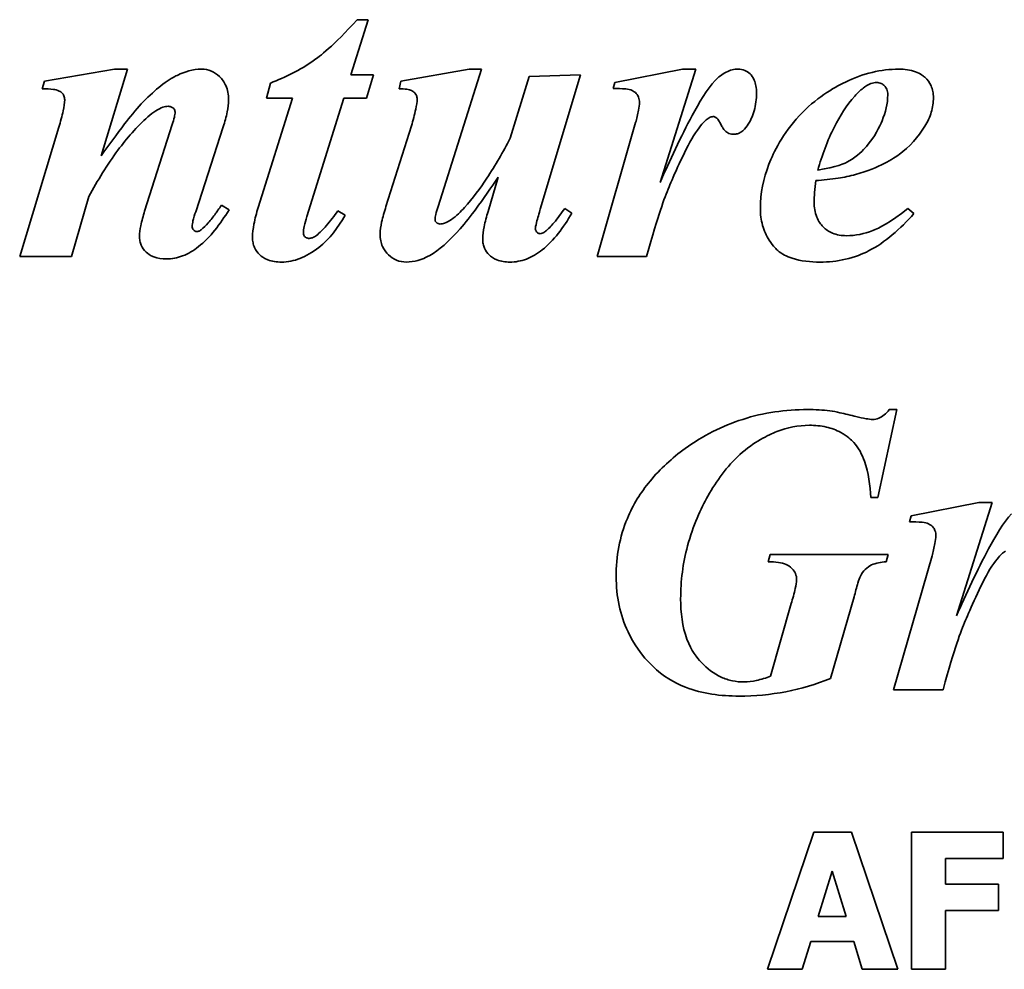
# Model space of a CAD drawing. Header units: millimetres. Extents: x 187 to 653, y 112 to 482.
# Tile 3 of 5: x 331 to 403, y 266 to 335. Entities that reach past the tile are written whole.
import ezdxf

# ---------------------------------------------------------------- set-up
doc = ezdxf.new("R2010")
doc.units = ezdxf.units.MM
doc.header["$LTSCALE"] = 2
doc.layers.add('Krawędzie widoczne(ISO)', color=7, linetype='Continuous', lineweight=35, true_color=0x262659)

msp = doc.modelspace()

# ---------------------------------------------------------------- linework, layer by layer
at = {"layer": 'Krawędzie widoczne(ISO)'}
for p, q in [((355.206, 330.925), (356.464, 334.944)), ((356.464, 334.944), (355.664, 334.944)), ((337.967, 331.333), (332.853, 330.451)), ((336.987, 325.01), (338.899, 331.333)), ((338.899, 331.333), (337.967, 331.333)), ((363.85, 331.333), (358.866, 330.451)), ((361.579, 321.317), (364.732, 331.333)), ((364.732, 331.333), (363.85, 331.333)), ((379.405, 331.333), (374.471, 330.353)), ((377.771, 323.049), (380.386, 331.333)), ((380.386, 331.333), (379.405, 331.333)), ((356.856, 330.925), (355.206, 330.925)), ((356.35, 329.225), (356.856, 330.925)), ((368.229, 330.794), (366.84, 326.284)), ((371.971, 330.925), (368.229, 330.794)), ((369.03, 321.121), (371.971, 330.925)), ((332.853, 330.451), (332.69, 329.895)), ((349.34, 330.32), (349.062, 329.225)), ((358.866, 330.451), (358.735, 329.895)), ((374.471, 330.353), (374.34, 329.928)), ((350.941, 329.225), (348.441, 321.235)), ((349.062, 329.225), (350.941, 329.225)), ((352.003, 320.565), (354.683, 329.225)), ((354.683, 329.225), (356.35, 329.225)), ((333.899, 327.101), (331.039, 317.657)), ((342.167, 327.297), (340.157, 320.974)), ((343.882, 320.925), (345.892, 327.134)), ((359.634, 327.199), (357.771, 321.3)), ((375.99, 327.428), (373.18, 317.657)), ((365.958, 323.441), (365.222, 320.941)), ((334.814, 317.657), (336.088, 322.036)), ((346.317, 321.072), (345.762, 321.398)), ((354.781, 320.663), (354.258, 320.99)), ((371.333, 320.827), (370.827, 321.17)), ((396.301, 320.794), (395.86, 321.17)), ((331.039, 317.657), (334.814, 317.657)), ((373.18, 317.657), (376.791, 317.657)), ((393.67, 300.06), (395.043, 306.481)), ((395.043, 306.481), (394.503, 306.481)), ((393.147, 300.06), (393.67, 300.06)), ((401.039, 299.7), (396.105, 298.72)), ((399.405, 291.416), (402.02, 299.7)), ((402.02, 299.7), (401.039, 299.7)), ((396.105, 298.72), (395.974, 298.295)), ((385.811, 295.909), (385.664, 295.37)), ((394.422, 295.909), (385.811, 295.909)), ((394.275, 295.37), (394.422, 295.909)), ((397.624, 295.795), (394.814, 286.024)), ((390.206, 286.857), (391.938, 292.821)), ((387.347, 292.315), (385.843, 287.02)), ((394.814, 286.024), (398.425, 286.024)), ((388.999, 275.622), (385.62, 265.622)), ((391.738, 275.622), (388.999, 275.622)), ((395.117, 265.622), (391.738, 275.622)), ((402.808, 275.622), (396.114, 275.622)), ((396.114, 275.622), (396.114, 265.622)), ((402.808, 273.718), (402.808, 275.622)), ((398.61, 271.83), (398.61, 273.718)), ((398.61, 273.718), (402.808, 273.718)), ((389.307, 269.48), (390.336, 272.786)), ((390.336, 272.786), (391.357, 269.48)), ((402.475, 271.83), (398.61, 271.83)), ((402.475, 269.925), (402.475, 271.83)), ((391.357, 269.48), (389.307, 269.48)), ((398.61, 265.622), (398.61, 269.925)), ((398.61, 269.925), (402.475, 269.925)), ((388.132, 265.622), (388.764, 267.664)), ((388.764, 267.664), (391.908, 267.664)), ((391.908, 267.664), (392.532, 265.622)), ((385.62, 265.622), (388.132, 265.622)), ((392.532, 265.622), (395.117, 265.622)), ((396.114, 265.622), (398.61, 265.622))]:
    msp.add_line(p, q, dxfattribs=at)
for points, knots in [([(355.664, 334.944), (353.912, 333.01), (352.923, 332.263), (351.504, 331.264), (350.432, 330.737), (349.34, 330.32)], [-0.5204092, -0.5204092, -0.5204092, -0.5204092, -0.3508258, -0.3508258, 0, 0, 0, 0]), ([(344.307, 331.333), (343.991, 331.333), (343.679, 331.284), (342.896, 331.069), (342.516, 330.876), (341.627, 330.421), (340.787, 329.705), (339.912, 328.8)], [-0.4978925, -0.4978925, -0.4978925, -0.4978925, -0.4510378, -0.4510378, -0.3775823, -0.3775823, 0, 0, 0, 0]), ([(346.284, 329.111), (346.284, 329.292), (346.27, 329.473), (346.203, 329.816), (346.155, 329.976), (345.979, 330.379), (345.823, 330.604), (345.439, 330.97), (345.246, 331.103), (344.797, 331.29), (344.556, 331.333), (344.307, 331.333)], [-0.3473256, -0.3473256, -0.3473256, -0.3473256, -0.2884396, -0.2884396, -0.2338179, -0.2338179, -0.1457627, -0.1457627, -0.0746577, -0.0746577, 0, 0, 0, 0]), ([(383.458, 331.333), (383.313, 331.333), (383.17, 331.316), (382.883, 331.245), (382.742, 331.192), (382.301, 330.971), (382.028, 330.747), (381.791, 330.5)], [-0.191348, -0.191348, -0.191348, -0.191348, -0.1478674, -0.1478674, -0.1028004, -0.1028004, 0, 0, 0, 0]), ([(384.814, 329.601), (384.814, 329.772), (384.802, 329.945), (384.746, 330.26), (384.706, 330.404), (384.554, 330.755), (384.439, 330.893), (384.232, 331.095), (384.107, 331.18), (383.803, 331.305), (383.632, 331.333), (383.458, 331.333)], [-0.1940248, -0.1940248, -0.1940248, -0.1940248, -0.1645866, -0.1645866, -0.1389763, -0.1389763, -0.098568, -0.098568, -0.0523338, -0.0523338, 0, 0, 0, 0]), ([(395.206, 331.333), (394.546, 331.333), (393.896, 331.253), (392.579, 330.935), (391.928, 330.694), (390.402, 329.959), (389.115, 329.201), (386.708, 326.619), (386.056, 325.249), (385.317, 323.353), (385.092, 322.272), (385.092, 321.153)], [-1.228759, -1.228759, -1.228759, -1.228759, -1.055513, -1.055513, -0.873161, -0.873161, -0.610676, -0.610676, -0.335466, -0.335466, 0, 0, 0, 0]), ([(397.722, 329.258), (397.722, 329.409), (397.709, 329.559), (397.65, 329.847), (397.607, 329.983), (397.44, 330.352), (397.285, 330.558), (396.988, 330.835), (396.78, 331.011), (396.036, 331.286), (395.612, 331.333), (395.206, 331.333)], [-0.6846461, -0.6846461, -0.6846461, -0.6846461, -0.5632578, -0.5632578, -0.4480448, -0.4480448, -0.2376003, -0.2376003, -0.1217562, -0.1217562, 0, 0, 0, 0]), ([(332.69, 329.895), (332.971, 329.895), (333.274, 329.886), (333.622, 329.839), (333.774, 329.811), (334.008, 329.695), (334.083, 329.646), (334.182, 329.545), (334.234, 329.483), (334.309, 329.295), (334.324, 329.195), (334.324, 329.094)], [-0.4161438, -0.4161438, -0.4161438, -0.4161438, -0.2082954, -0.2082954, -0.1097549, -0.1097549, -0.0606192, -0.0606192, -0.0301452, -0.0301452, 0, 0, 0, 0]), ([(358.735, 329.895), (358.914, 329.895), (359.122, 329.888), (359.446, 329.841), (359.54, 329.81), (359.719, 329.722), (359.799, 329.668), (359.936, 329.527), (359.973, 329.457), (360.028, 329.322), (360.043, 329.234), (360.043, 329.144)], [-0.0972648, -0.0972648, -0.0972648, -0.0972648, -0.07652705, -0.07652705, -0.05940853, -0.05940853, -0.0436281, -0.0436281, -0.02707134, -0.02707134, 0, 0, 0, 0]), ([(374.34, 329.928), (374.62, 329.928), (374.982, 329.921), (375.469, 329.866), (375.599, 329.833), (375.845, 329.717), (375.95, 329.644), (376.115, 329.471), (376.166, 329.391), (376.251, 329.165), (376.268, 329.021), (376.268, 328.882)], [-0.2037083, -0.2037083, -0.2037083, -0.2037083, -0.1486692, -0.1486692, -0.1086553, -0.1086553, -0.0723928, -0.0723928, -0.0416562, -0.0416562, 0, 0, 0, 0]), ([(381.791, 330.5), (381.23, 329.919), (380.594, 328.829), (379.307, 326.443), (378.454, 324.594), (377.771, 323.049)], [-0.8064157, -0.8064157, -0.8064157, -0.8064157, -0.5068713, -0.5068713, 0, 0, 0, 0]), ([(391.987, 329.372), (392.171, 329.577), (392.378, 329.781), (392.768, 330.081), (392.962, 330.202), (393.297, 330.324), (393.433, 330.353), (393.572, 330.353)], [-0.1897526, -0.1897526, -0.1897526, -0.1897526, -0.1069357, -0.1069357, -0.0417403, -0.0417403, 0, 0, 0, 0]), ([(393.572, 330.353), (393.688, 330.353), (393.803, 330.334), (394.003, 330.25), (394.085, 330.193), (394.202, 330.073), (394.27, 329.992), (394.37, 329.741), (394.389, 329.605), (394.389, 329.47)], [-0.2132499, -0.2132499, -0.2132499, -0.2132499, -0.1425627, -0.1425627, -0.0811032, -0.0811032, -0.0404428, -0.0404428, 0, 0, 0, 0]), ([(345.892, 327.134), (346.01, 327.482), (346.115, 327.847), (346.245, 328.502), (346.284, 328.811), (346.284, 329.111)], [-0.200432, -0.200432, -0.200432, -0.200432, -0.0900148, -0.0900148, 0, 0, 0, 0]), ([(360.043, 329.144), (360.043, 328.951), (359.998, 328.68), (359.859, 328.018), (359.741, 327.576), (359.634, 327.199)], [-0.2015755, -0.2015755, -0.2015755, -0.2015755, -0.1175559, -0.1175559, 0, 0, 0, 0]), ([(384.128, 327.199), (384.361, 327.533), (384.53, 327.898), (384.764, 328.716), (384.814, 329.158), (384.814, 329.601)], [-0.2550097, -0.2550097, -0.2550097, -0.2550097, -0.1328158, -0.1328158, 0, 0, 0, 0]), ([(394.389, 329.47), (394.389, 328.816), (394.223, 328.172), (393.796, 327.143), (393.435, 326.368), (392.613, 325.439), (392.161, 324.97), (391.249, 324.445), (390.658, 324.171), (389.275, 323.964)], [-6.211768, -6.211768, -6.211768, -6.211768, -3.252357, -3.252357, -1.164958, -1.164958, -0.41972, -0.41972, 0, 0, 0, 0]), ([(389.275, 323.964), (389.594, 325.032), (389.992, 326.124), (390.893, 327.921), (391.385, 328.709), (391.987, 329.372)], [-0.6037351, -0.6037351, -0.6037351, -0.6037351, -0.2687179, -0.2687179, 0, 0, 0, 0]), ([(397.101, 327.166), (397.299, 327.489), (397.459, 327.832), (397.67, 328.542), (397.722, 328.896), (397.722, 329.258)], [-0.2221561, -0.2221561, -0.2221561, -0.2221561, -0.1084602, -0.1084602, 0, 0, 0, 0]), ([(334.324, 329.094), (334.317, 328.864), (334.267, 328.571), (334.126, 327.913), (334.009, 327.481), (333.899, 327.101)], [-0.2008489, -0.2008489, -0.2008489, -0.2008489, -0.1187848, -0.1187848, 0, 0, 0, 0]), ([(339.912, 328.8), (339.513, 328.375), (339.05, 327.793), (338.131, 326.603), (337.523, 325.764), (336.987, 325.01)], [-0.4494158, -0.4494158, -0.4494158, -0.4494158, -0.2776238, -0.2776238, 0, 0, 0, 0]), ([(340.402, 327.853), (340.784, 328.185), (341.153, 328.433), (341.62, 328.592), (341.754, 328.621), (341.889, 328.621)], [-0.1479695, -0.1479695, -0.1479695, -0.1479695, -0.0404399, -0.0404399, 0, 0, 0, 0]), ([(341.889, 328.621), (341.931, 328.621), (341.973, 328.616), (342.054, 328.598), (342.092, 328.585), (342.197, 328.532), (342.248, 328.487), (342.31, 328.42), (342.336, 328.383), (342.371, 328.3), (342.379, 328.257), (342.379, 328.212)], [-0.05561786, -0.05561786, -0.05561786, -0.05561786, -0.04808331, -0.04808331, -0.04080598, -0.04080598, -0.02706632, -0.02706632, -0.01340077, -0.01340077, 0, 0, 0, 0]), ([(376.268, 328.882), (376.268, 328.744), (376.238, 328.542), (376.143, 328.049), (376.062, 327.712), (375.99, 327.428)], [-0.1497107, -0.1497107, -0.1497107, -0.1497107, -0.0879704, -0.0879704, 0, 0, 0, 0]), ([(336.088, 322.036), (336.717, 323.195), (337.427, 324.358), (338.858, 326.288), (339.589, 327.135), (340.402, 327.853)], [-0.7213617, -0.7213617, -0.7213617, -0.7213617, -0.3251941, -0.3251941, 0, 0, 0, 0]), ([(342.379, 328.212), (342.379, 328.099), (342.356, 327.964), (342.285, 327.66), (342.225, 327.468), (342.167, 327.297)], [-0.09345055, -0.09345055, -0.09345055, -0.09345055, -0.05423203, -0.05423203, 0, 0, 0, 0]), ([(376.791, 317.657), (377.687, 320.851), (378.045, 321.812), (378.722, 323.433), (379.531, 325.323), (380.615, 327.117), (380.904, 327.411), (381.152, 327.651), (381.252, 327.733), (381.35, 327.787)], [-0.3211236, -0.3211236, -0.3211236, -0.3211236, -0.1898487, -0.1898487, -0.0911938, -0.0911938, -0.0335857, -0.0335857, 0, 0, 0, 0]), ([(381.35, 327.787), (381.399, 327.812), (381.452, 327.834), (381.55, 327.861), (381.597, 327.869), (381.644, 327.869)], [-0.03066802, -0.03066802, -0.03066802, -0.03066802, -0.01406282, -0.01406282, 0, 0, 0, 0]), ([(381.644, 327.869), (381.676, 327.869), (381.708, 327.864), (381.772, 327.846), (381.803, 327.833), (381.856, 327.802), (381.885, 327.782), (381.991, 327.687), (382.122, 327.474), (382.329, 327.082), (382.398, 326.949), (382.6, 326.751), (382.691, 326.689), (382.912, 326.598), (383.036, 326.578), (383.164, 326.578)], [-0.5711365, -0.5711365, -0.5711365, -0.5711365, -0.4968443, -0.4968443, -0.4189069, -0.4189069, -0.3569699, -0.3569699, -0.1232072, -0.1232072, -0.0715777, -0.0715777, -0.0381327, -0.0381327, 0, 0, 0, 0]), ([(383.164, 326.578), (383.253, 326.578), (383.34, 326.591), (383.514, 326.644), (383.597, 326.684), (383.856, 326.85), (384.006, 327.021), (384.128, 327.199)], [-0.1190473, -0.1190473, -0.1190473, -0.1190473, -0.0922739, -0.0922739, -0.0646918, -0.0646918, 0, 0, 0, 0]), ([(392.036, 323.637), (393.793, 324.116), (394.828, 324.828), (395.986, 325.666), (396.607, 326.359), (397.101, 327.166)], [-0.4286215, -0.4286215, -0.4286215, -0.4286215, -0.2839935, -0.2839935, 0, 0, 0, 0]), ([(366.84, 326.284), (366.32, 325.303), (365.745, 324.299), (364.648, 322.637), (364.098, 321.888), (363.507, 321.235)], [-0.598089, -0.598089, -0.598089, -0.598089, -0.2642109, -0.2642109, 0, 0, 0, 0]), ([(363.196, 319.683), (363.56, 320.094), (364.001, 320.678), (364.859, 321.847), (365.446, 322.691), (365.958, 323.441)], [-0.4330656, -0.4330656, -0.4330656, -0.4330656, -0.2721817, -0.2721817, 0, 0, 0, 0]), ([(389.144, 323.196), (389.681, 323.239), (390.241, 323.298), (391.189, 323.443), (391.63, 323.526), (392.036, 323.637)], [-0.2882308, -0.2882308, -0.2882308, -0.2882308, -0.12621, -0.12621, 0, 0, 0, 0]), ([(389.013, 321.611), (389.013, 321.842), (389.027, 322.087), (389.07, 322.608), (389.105, 322.908), (389.144, 323.196)], [-0.1565889, -0.1565889, -0.1565889, -0.1565889, -0.0872414, -0.0872414, 0, 0, 0, 0]), ([(345.762, 321.398), (345.679, 321.284), (345.59, 321.159), (345.454, 320.966), (345.389, 320.873), (345.337, 320.794)], [-0.07122123, -0.07122123, -0.07122123, -0.07122123, -0.02847012, -0.02847012, 0, 0, 0, 0]), ([(348.441, 321.235), (348.321, 320.841), (348.211, 320.423), (348.076, 319.704), (348.033, 319.365), (348.033, 319.045)], [-0.2199225, -0.2199225, -0.2199225, -0.2199225, -0.0959956, -0.0959956, 0, 0, 0, 0]), ([(357.771, 321.3), (357.649, 320.933), (357.532, 320.537), (357.394, 319.875), (357.347, 319.563), (357.347, 319.274)], [-0.2034179, -0.2034179, -0.2034179, -0.2034179, -0.0865957, -0.0865957, 0, 0, 0, 0]), ([(361.35, 320.353), (361.35, 320.452), (361.374, 320.586), (361.452, 320.915), (361.518, 321.131), (361.579, 321.317)], [-0.100765, -0.100765, -0.100765, -0.100765, -0.0584623, -0.0584623, 0, 0, 0, 0]), ([(363.507, 321.235), (363.23, 320.934), (362.895, 320.603), (362.401, 320.253), (362.22, 320.145), (361.936, 320.048), (361.831, 320.026), (361.726, 320.026)], [-0.2137635, -0.2137635, -0.2137635, -0.2137635, -0.0899896, -0.0899896, -0.0315516, -0.0315516, 0, 0, 0, 0]), ([(391.366, 319.176), (391.019, 319.176), (390.675, 319.229), (390.095, 319.472), (389.866, 319.628), (389.514, 319.985), (389.334, 320.212), (389.066, 320.879), (389.013, 321.245), (389.013, 321.611)], [-0.5202129, -0.5202129, -0.5202129, -0.5202129, -0.3524179, -0.3524179, -0.2158179, -0.2158179, -0.1096815, -0.1096815, 0, 0, 0, 0]), ([(340.157, 320.974), (340.052, 320.63), (339.947, 320.252), (339.826, 319.659), (339.781, 319.374), (339.781, 319.127)], [-0.1829161, -0.1829161, -0.1829161, -0.1829161, -0.074158, -0.074158, 0, 0, 0, 0]), ([(341.742, 317.477), (342.151, 317.477), (342.547, 317.555), (343.348, 317.862), (343.734, 318.098), (344.941, 319.047), (345.684, 320.025), (346.317, 321.072)], [-0.6565687, -0.6565687, -0.6565687, -0.6565687, -0.5184327, -0.5184327, -0.3669549, -0.3669549, 0, 0, 0, 0]), ([(343.621, 319.862), (343.621, 319.966), (343.656, 320.126), (343.739, 320.464), (343.816, 320.717), (343.882, 320.925)], [-0.1036539, -0.1036539, -0.1036539, -0.1036539, -0.0655189, -0.0655189, 0, 0, 0, 0]), ([(345.337, 320.794), (345.172, 320.559), (344.993, 320.326), (344.64, 319.93), (344.463, 319.754), (344.275, 319.601)], [-0.1591521, -0.1591521, -0.1591521, -0.1591521, -0.0729615, -0.0729615, 0, 0, 0, 0]), ([(350.141, 317.248), (350.606, 317.248), (351.057, 317.345), (351.927, 317.683), (352.414, 317.952), (353.652, 318.935), (354.282, 319.794), (354.781, 320.663)], [-0.6448469, -0.6448469, -0.6448469, -0.6448469, -0.4732827, -0.4732827, -0.3005123, -0.3005123, 0, 0, 0, 0]), ([(351.742, 319.34), (351.742, 319.507), (351.773, 319.696), (351.857, 320.091), (351.93, 320.339), (352.003, 320.565)], [-0.1211799, -0.1211799, -0.1211799, -0.1211799, -0.0713406, -0.0713406, 0, 0, 0, 0]), ([(354.258, 320.99), (354, 320.624), (353.712, 320.241), (353.201, 319.656), (352.949, 319.395), (352.69, 319.193)], [-0.233725, -0.233725, -0.233725, -0.233725, -0.0986268, -0.0986268, 0, 0, 0, 0]), ([(365.222, 320.941), (365.107, 320.58), (365.001, 320.198), (364.872, 319.537), (364.83, 319.226), (364.83, 318.931)], [-0.2023507, -0.2023507, -0.2023507, -0.2023507, -0.0884667, -0.0884667, 0, 0, 0, 0]), ([(366.807, 317.248), (367.224, 317.248), (367.626, 317.324), (368.435, 317.63), (368.821, 317.864), (370.016, 318.809), (370.732, 319.781), (371.333, 320.827)], [-0.6531867, -0.6531867, -0.6531867, -0.6531867, -0.5130347, -0.5130347, -0.3619517, -0.3619517, 0, 0, 0, 0]), ([(368.67, 319.683), (368.67, 319.746), (368.703, 319.905), (368.835, 320.433), (368.946, 320.828), (369.03, 321.121)], [-0.1603165, -0.1603165, -0.1603165, -0.1603165, -0.0913805, -0.0913805, 0, 0, 0, 0]), ([(370.827, 321.17), (370.585, 320.824), (370.305, 320.446), (369.833, 319.893), (369.613, 319.661), (369.405, 319.503)], [-0.1872972, -0.1872972, -0.1872972, -0.1872972, -0.0782618, -0.0782618, 0, 0, 0, 0]), ([(385.092, 321.153), (385.092, 320.739), (385.142, 320.33), (385.363, 319.543), (385.527, 319.179), (386.036, 318.376), (386.309, 318.14), (386.663, 317.838), (387.025, 317.655), (388.045, 317.314), (388.766, 317.248), (389.438, 317.248)], [-0.3688304, -0.3688304, -0.3688304, -0.3688304, -0.3546149, -0.3546149, -0.3407771, -0.3407771, -0.3219657, -0.3219657, -0.2014899, -0.2014899, 0, 0, 0, 0]), ([(389.438, 317.248), (390.065, 317.248), (390.688, 317.312), (392.01, 317.616), (392.572, 317.852), (394.188, 318.672), (395.304, 319.672), (396.301, 320.794)], [-0.7445696, -0.7445696, -0.7445696, -0.7445696, -0.6085463, -0.6085463, -0.4502713, -0.4502713, 0, 0, 0, 0]), ([(395.86, 321.17), (394.56, 320.117), (393.756, 319.735), (392.672, 319.31), (392.03, 319.176), (391.366, 319.176)], [-0.3495432, -0.3495432, -0.3495432, -0.3495432, -0.1992159, -0.1992159, 0, 0, 0, 0]), ([(343.964, 319.47), (343.945, 319.47), (343.925, 319.473), (343.886, 319.484), (343.867, 319.492), (343.802, 319.527), (343.762, 319.564), (343.698, 319.633), (343.669, 319.676), (343.63, 319.768), (343.621, 319.814), (343.621, 319.862)], [-0.05299147, -0.05299147, -0.05299147, -0.05299147, -0.04814797, -0.04814797, -0.04298982, -0.04298982, -0.02991444, -0.02991444, -0.01447669, -0.01447669, 0, 0, 0, 0]), ([(361.448, 320.14), (361.431, 320.154), (361.415, 320.17), (361.389, 320.205), (361.379, 320.224), (361.356, 320.278), (361.35, 320.315), (361.35, 320.353)], [-0.02437724, -0.02437724, -0.02437724, -0.02437724, -0.01770745, -0.01770745, -0.01130968, -0.01130968, 0, 0, 0, 0]), ([(361.726, 320.026), (361.673, 320.026), (361.623, 320.035), (361.526, 320.074), (361.485, 320.104), (361.448, 320.14)], [-0.03121584, -0.03121584, -0.03121584, -0.03121584, -0.0155708, -0.0155708, 0, 0, 0, 0]), ([(339.781, 319.127), (339.781, 319.015), (339.791, 318.903), (339.833, 318.688), (339.865, 318.586), (339.991, 318.294), (340.113, 318.126), (340.37, 317.879), (340.543, 317.736), (341.111, 317.517), (341.43, 317.477), (341.742, 317.477)], [-0.4447939, -0.4447939, -0.4447939, -0.4447939, -0.3764154, -0.3764154, -0.3110051, -0.3110051, -0.1826181, -0.1826181, -0.0935196, -0.0935196, 0, 0, 0, 0]), ([(344.275, 319.601), (344.221, 319.558), (344.161, 319.519), (344.054, 319.48), (344.01, 319.47), (343.964, 319.47)], [-0.03423187, -0.03423187, -0.03423187, -0.03423187, -0.01359658, -0.01359658, 0, 0, 0, 0]), ([(348.033, 319.045), (348.033, 318.917), (348.044, 318.788), (348.092, 318.542), (348.128, 318.426), (348.266, 318.11), (348.395, 317.932), (348.662, 317.676), (348.845, 317.524), (349.458, 317.29), (349.804, 317.248), (350.141, 317.248)], [-0.5064944, -0.5064944, -0.5064944, -0.5064944, -0.4223526, -0.4223526, -0.342764, -0.342764, -0.1966931, -0.1966931, -0.1008943, -0.1008943, 0, 0, 0, 0]), ([(352.167, 318.98), (352.13, 318.98), (352.094, 318.984), (352.023, 319.001), (351.989, 319.014), (351.908, 319.056), (351.863, 319.091), (351.802, 319.155), (351.78, 319.188), (351.749, 319.261), (351.742, 319.3), (351.742, 319.34)], [-0.05769548, -0.05769548, -0.05769548, -0.05769548, -0.0480442, -0.0480442, -0.0385285, -0.0385285, -0.02388626, -0.02388626, -0.01196681, -0.01196681, 0, 0, 0, 0]), ([(352.69, 319.193), (352.607, 319.126), (352.516, 319.067), (352.337, 318.998), (352.253, 318.98), (352.167, 318.98)], [-0.05775888, -0.05775888, -0.05775888, -0.05775888, -0.02593701, -0.02593701, 0, 0, 0, 0]), ([(357.347, 319.274), (357.347, 319.119), (357.36, 318.963), (357.418, 318.667), (357.46, 318.528), (357.623, 318.157), (357.771, 317.952), (358.129, 317.609), (358.322, 317.477), (358.769, 317.291), (359.01, 317.248), (359.258, 317.248)], [-0.3141795, -0.3141795, -0.3141795, -0.3141795, -0.2673241, -0.2673241, -0.2233414, -0.2233414, -0.1453083, -0.1453083, -0.0745191, -0.0745191, 0, 0, 0, 0]), ([(359.258, 317.248), (359.542, 317.248), (359.822, 317.293), (360.52, 317.492), (360.851, 317.671), (361.606, 318.083), (362.363, 318.767), (363.196, 319.683)], [-0.4899877, -0.4899877, -0.4899877, -0.4899877, -0.4435867, -0.4435867, -0.371449, -0.371449, 0, 0, 0, 0]), ([(369.013, 319.323), (368.99, 319.323), (368.967, 319.326), (368.922, 319.338), (368.901, 319.347), (368.849, 319.376), (368.809, 319.405), (368.732, 319.5), (368.705, 319.541), (368.677, 319.617), (368.67, 319.649), (368.67, 319.683)], [-0.07678357, -0.07678357, -0.07678357, -0.07678357, -0.06189637, -0.06189637, -0.04679032, -0.04679032, -0.02421718, -0.02421718, -0.01004961, -0.01004961, 0, 0, 0, 0]), ([(369.405, 319.503), (369.339, 319.442), (369.263, 319.388), (369.126, 319.335), (369.071, 319.323), (369.013, 319.323)], [-0.04418821, -0.04418821, -0.04418821, -0.04418821, -0.01724222, -0.01724222, 0, 0, 0, 0]), ([(364.83, 318.931), (364.83, 318.812), (364.84, 318.694), (364.884, 318.468), (364.916, 318.361), (365.039, 318.073), (365.154, 317.911), (365.429, 317.645), (365.61, 317.508), (366.168, 317.29), (366.49, 317.248), (366.807, 317.248)], [-0.3804498, -0.3804498, -0.3804498, -0.3804498, -0.325239, -0.325239, -0.2732882, -0.2732882, -0.1795337, -0.1795337, -0.0951026, -0.0951026, 0, 0, 0, 0]), ([(388.539, 306.481), (386.927, 306.481), (385.342, 306.259), (382.289, 305.288), (380.891, 304.569), (379.601, 303.638)], [-0.9610068, -0.9610068, -0.9610068, -0.9610068, -0.4771461, -0.4771461, 0, 0, 0, 0]), ([(390.157, 306.4), (389.898, 306.428), (389.637, 306.448), (389.098, 306.475), (388.818, 306.481), (388.539, 306.481)], [-0.1618507, -0.1618507, -0.1618507, -0.1618507, -0.0836742, -0.0836742, 0, 0, 0, 0]), ([(392.069, 305.975), (391.699, 306.067), (391.278, 306.169), (390.685, 306.301), (390.384, 306.365), (390.157, 306.4)], [-0.1861237, -0.1861237, -0.1861237, -0.1861237, -0.0688611, -0.0688611, 0, 0, 0, 0]), ([(394.503, 306.481), (394.391, 306.34), (394.265, 306.206), (394.005, 305.994), (393.874, 305.911), (393.585, 305.793), (393.435, 305.762), (393.278, 305.762)], [-0.1475275, -0.1475275, -0.1475275, -0.1475275, -0.0934435, -0.0934435, -0.0470034, -0.0470034, 0, 0, 0, 0]), ([(393.278, 305.762), (393.147, 305.762), (392.969, 305.788), (392.574, 305.857), (392.303, 305.918), (392.069, 305.975)], [-0.1198084, -0.1198084, -0.1198084, -0.1198084, -0.0722359, -0.0722359, 0, 0, 0, 0]), ([(379.275, 292.658), (379.275, 293.972), (379.439, 295.266), (380.175, 298.026), (380.756, 299.254), (381.887, 301.28), (382.653, 302.34), (384.633, 304.131), (385.658, 304.626), (387.054, 305.172), (387.848, 305.337), (388.67, 305.337)], [-0.9183833, -0.9183833, -0.9183833, -0.9183833, -0.7885294, -0.7885294, -0.6362319, -0.6362319, -0.4496473, -0.4496473, -0.2465937, -0.2465937, 0, 0, 0, 0]), ([(388.67, 305.337), (389.086, 305.337), (389.505, 305.3), (390.278, 305.124), (390.631, 304.997), (391.431, 304.561), (391.731, 304.268), (392.262, 303.688), (392.515, 303.209), (392.993, 301.882), (393.112, 300.935), (393.147, 300.06)], [-0.6099318, -0.6099318, -0.6099318, -0.6099318, -0.5510457, -0.5510457, -0.4978443, -0.4978443, -0.4221382, -0.4221382, -0.2628869, -0.2628869, 0, 0, 0, 0]), ([(379.601, 303.638), (378.659, 302.95), (377.788, 302.164), (376.359, 300.435), (375.798, 299.527), (374.821, 297.181), (374.569, 295.758), (374.569, 294.292)], [-1.112712, -1.112712, -1.112712, -1.112712, -0.762553, -0.762553, -0.439827, -0.439827, 0, 0, 0, 0]), ([(395.974, 298.295), (396.254, 298.295), (396.616, 298.288), (397.103, 298.233), (397.233, 298.2), (397.479, 298.084), (397.584, 298.011), (397.749, 297.838), (397.8, 297.758), (397.885, 297.532), (397.902, 297.388), (397.902, 297.249)], [-0.2037083, -0.2037083, -0.2037083, -0.2037083, -0.1486692, -0.1486692, -0.1086553, -0.1086553, -0.0723928, -0.0723928, -0.0416562, -0.0416562, 0, 0, 0, 0]), ([(403.425, 298.867), (402.864, 298.286), (402.228, 297.196), (400.941, 294.81), (400.088, 292.961), (399.405, 291.416)], [-0.8064157, -0.8064157, -0.8064157, -0.8064157, -0.5068713, -0.5068713, 0, 0, 0, 0]), ([(397.902, 297.249), (397.902, 297.111), (397.872, 296.909), (397.777, 296.416), (397.696, 296.079), (397.624, 295.795)], [-0.1497107, -0.1497107, -0.1497107, -0.1497107, -0.0879704, -0.0879704, 0, 0, 0, 0]), ([(398.425, 286.024), (399.321, 289.218), (399.679, 290.179), (400.356, 291.8), (401.165, 293.69), (402.249, 295.484), (402.538, 295.778), (402.786, 296.018), (402.886, 296.1), (402.984, 296.154)], [-0.3211236, -0.3211236, -0.3211236, -0.3211236, -0.1898487, -0.1898487, -0.0911938, -0.0911938, -0.0335857, -0.0335857, 0, 0, 0, 0]), ([(385.664, 295.37), (385.911, 295.37), (386.172, 295.357), (386.608, 295.289), (386.807, 295.241), (387.069, 295.128), (387.243, 295.044), (387.516, 294.758), (387.597, 294.64), (387.712, 294.364), (387.739, 294.216), (387.739, 294.063)], [-0.5270255, -0.5270255, -0.5270255, -0.5270255, -0.323241, -0.323241, -0.1643699, -0.1643699, -0.0895141, -0.0895141, -0.0459094, -0.0459094, 0, 0, 0, 0]), ([(392.396, 294.324), (392.485, 294.503), (392.598, 294.668), (392.895, 294.965), (393.053, 295.066), (393.518, 295.281), (393.894, 295.346), (394.275, 295.37)], [-0.2264547, -0.2264547, -0.2264547, -0.2264547, -0.1729972, -0.1729972, -0.1142845, -0.1142845, 0, 0, 0, 0]), ([(374.569, 294.292), (374.569, 293.582), (374.636, 292.875), (374.927, 291.518), (375.142, 290.879), (375.829, 289.436), (376.433, 288.513), (377.988, 287.017), (378.796, 286.542), (380.871, 285.739), (382.218, 285.566), (383.539, 285.566)], [-1.388241, -1.388241, -1.388241, -1.388241, -1.166439, -1.166439, -0.954595, -0.954595, -0.667145, -0.667145, -0.396518, -0.396518, 0, 0, 0, 0]), ([(387.739, 294.063), (387.739, 293.892), (387.687, 293.63), (387.562, 293.07), (387.447, 292.657), (387.347, 292.315)], [-0.1705873, -0.1705873, -0.1705873, -0.1705873, -0.1071299, -0.1071299, 0, 0, 0, 0]), ([(391.938, 292.821), (392.018, 293.131), (392.119, 293.512), (392.278, 294.03), (392.342, 294.217), (392.396, 294.324)], [-0.0894463, -0.0894463, -0.0894463, -0.0894463, -0.03604772, -0.03604772, 0, 0, 0, 0]), ([(383.915, 286.596), (383.623, 286.596), (383.334, 286.624), (382.768, 286.746), (382.497, 286.836), (381.679, 287.21), (381.196, 287.587), (380.477, 288.351), (380.056, 288.868), (379.392, 290.648), (379.275, 291.672), (379.275, 292.658)], [-1.31633, -1.31633, -1.31633, -1.31633, -1.133359, -1.133359, -0.95351, -0.95351, -0.569159, -0.569159, -0.295613, -0.295613, 0, 0, 0, 0]), ([(383.539, 285.566), (384.688, 285.566), (385.827, 285.671), (388.07, 286.105), (389.154, 286.429), (390.206, 286.857)], [-0.6853953, -0.6853953, -0.6853953, -0.6853953, -0.3408896, -0.3408896, 0, 0, 0, 0]), ([(385.843, 287.02), (385.506, 286.893), (385.15, 286.779), (384.511, 286.639), (384.209, 286.596), (383.915, 286.596)], [-0.1965558, -0.1965558, -0.1965558, -0.1965558, -0.088196, -0.088196, 0, 0, 0, 0])]:
    msp.add_open_spline(points, degree=3, knots=knots, dxfattribs=at)

doc.saveas('drawing.dxf')
